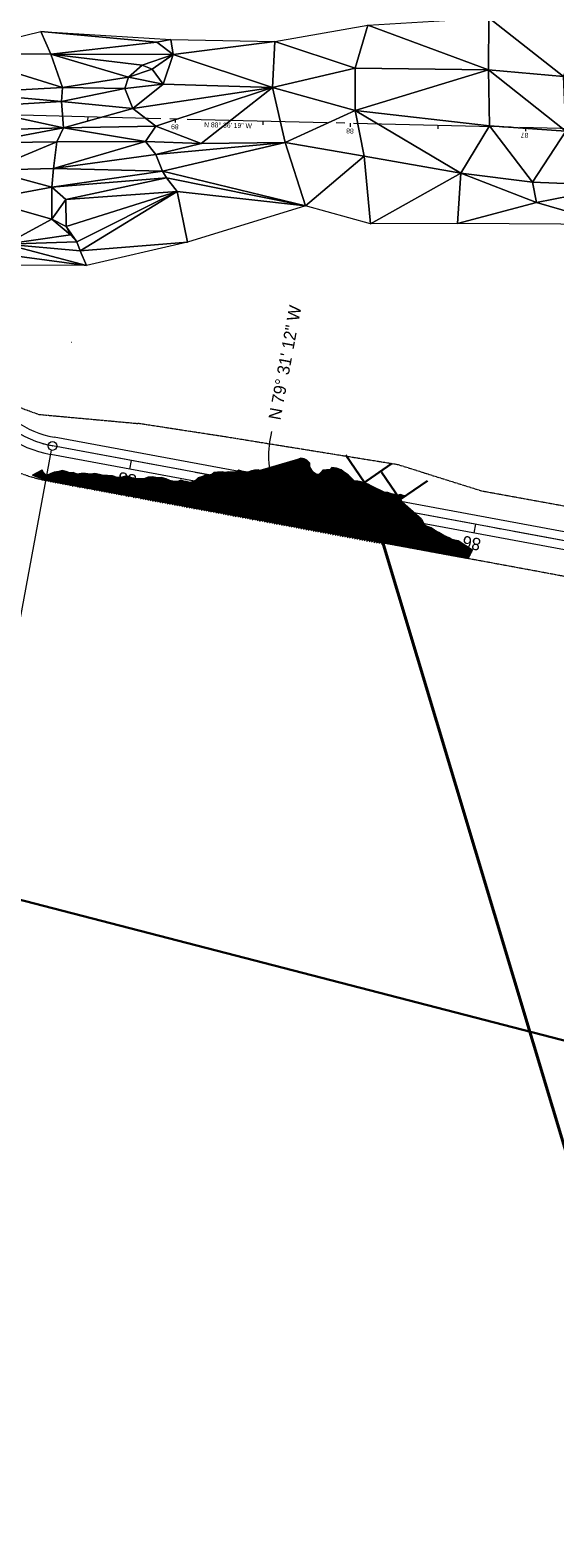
# Model space of a CAD drawing. Extents: x 2399984 to 2508823, y 556481 to 592637.
# Tile 26 of 158: x 2440908 to 2441208, y 559666 to 560526. Entities that reach past the tile are written whole.
import ezdxf
from ezdxf.enums import TextEntityAlignment as Align

# ---------------------------------------------------------------- set-up
doc = ezdxf.new("R2010")
doc.units = 0
doc.header["$MEASUREMENT"] = 0
for name, pattern in [('cl20', [100, 5, -5, 80, -5, 5]), ('cl50', [100, 7.5, -7.5, 70, -7.5, 7.5]), ('constlimit', [0.85, 0.65, -0.1, -0.1]), ('stream', [1.4, 0.7, -0.1, 0.1, -0.1, 0.1, -0.1, 0.1, -0.1])]:
    doc.linetypes.add(name, pattern=pattern)
for name, color, linetype, lineweight in [('DT_X_Triangles', 91, 'Continuous', 0), ('EV_Ecological_Wetlands', 151, 'stream', 13), ('GE_P_CL_20', 7, 'cl20', 13), ('GE_P_CL_50', 7, 'cl50', 13), ('PV_P_Bikeway', 193, 'Continuous', 13), ('RW_P_Const_Limits', 120, 'constlimit', 0), ('SC_Scratch8', 7, 'Continuous', 0), ('VG_P_Cells', 3, 'Continuous', 13), ('VG_P_Cells (Construction)', 3, 'Continuous', 13)]:
    doc.layers.add(name, color=color, linetype=linetype, lineweight=lineweight)
doc.layers.add('GK_Visualization', color=30, linetype='Continuous', lineweight=13, plot=False)
doc.layers.add('SC_Scratch1', color=7, linetype='Continuous', lineweight=0, plot=False)
doc.styles.add('Style-font30', font='font30.shx')
doc.styles.add('Style-font31', font='font31.shx')

# ---------------------------------------------------------------- blocks, each defined once
blk = doc.blocks.new('X_133')
at = {"layer": 'GK_Visualization', "color": 1, "linetype": 'Continuous', "lineweight": 0}
for p, q in [((-0.07, -0.07), (0.07, 0.07)), ((-0.07, 0.07), (0.07, -0.07))]:
    blk.add_line(p, q, dxfattribs=at)
blk = doc.blocks.new('SURVPN-CROSS_57')
at = {"layer": 'GK_Visualization', "color": 30, "linetype": 'Continuous', "lineweight": 0}
for p, q in [((0.07, 0), (-0.07, 0)), ((0, 0.07), (0, -0.07))]:
    blk.add_line(p, q, dxfattribs=at)
blk = doc.blocks.new('SURVPN-CROSS_59')
at = {"layer": 'GK_Visualization', "color": 30, "linetype": 'Continuous', "lineweight": 0}
for p, q in [((0.07, 0), (-0.07, 0)), ((0, 0.07), (0, -0.07))]:
    blk.add_line(p, q, dxfattribs=at)
blk = doc.blocks.new('RMVD_21')
at = {"layer": 'VG_P_Cells', "color": 1, "linetype": 'Continuous', "lineweight": 30}
for p, q in [((-0.267, 0.267), (0.267, -0.267)), ((0.267, 0.267), (-0.267, -0.267))]:
    blk.add_line(p, q, dxfattribs=at)
at = {"layer": 'VG_P_Cells (Construction)', "color": 1, "linetype": 'Continuous', "lineweight": 30}
blk.add_point((0, 0), dxfattribs=at)
blk = doc.blocks.new('RMVD_22')
at = {"layer": 'VG_P_Cells', "color": 1, "linetype": 'Continuous', "lineweight": 30}
for p, q in [((-0.267, 0.267), (0.267, -0.267)), ((0.267, 0.267), (-0.267, -0.267))]:
    blk.add_line(p, q, dxfattribs=at)
at = {"layer": 'VG_P_Cells (Construction)', "color": 1, "linetype": 'Continuous', "lineweight": 30}
blk.add_point((0, 0), dxfattribs=at)

msp = doc.modelspace()

# ---------------------------------------------------------------- hatches: boundary and pattern name
at = {"layer": 'EV_Ecological_Wetlands', "linetype": 'Continuous'}
h = msp.add_hatch(dxfattribs=at)
h.set_pattern_fill('HATCH', color=256, style=0, pattern_type=2)
h.set_pattern_definition([(259.5199, (2441038.4509, 560253.54923), (0.24582953, -0.04547353), [])])
h.paths.add_polyline_path([(2441160.68, 560229.54), (2441152.34, 560234.68), (2441148.85, 560235.54), (2441147.24, 560236.57), (2441144.16, 560237.91), (2441141.32, 560239.61), (2441138.93, 560240.82), (2441137.01, 560242.11), (2441133.9, 560243.26), (2441132.6, 560245.01), (2441131.82, 560246.68), (2441130.93, 560246.64), (2441131.54, 560247.04), (2441118.99, 560258.2), (2441119.28, 560259.29), (2441123.34, 560260.81), (2441121.34, 560260.44), (2441119.67, 560261.26), (2441117.77, 560260.82), (2441116.36, 560261.14), (2441114.26, 560261.53), (2441112.17, 560262.26), (2441110.62, 560262.38), (2441103.09, 560265.87), (2441102.77, 560266.08), (2441101.48, 560266.84), (2441101.37, 560266.91), (2441099.73, 560267.65), (2441096.93, 560268.35), (2441095.15, 560268.83), (2441093.12, 560269.07), (2441091.33, 560270.62), (2441089.55, 560272.46), (2441087.49, 560273.69), (2441085.55, 560275.32), (2441082.88, 560276.24), (2441080.24, 560276.64), (2441079.36, 560275.51), (2441077.21, 560275.26), (2441075.19, 560275.03), (2441074.22, 560273.92), (2441072.87, 560272.52), (2441071.29, 560272.81), (2441069.86, 560273.65), (2441068.85, 560275.13), (2441067.76, 560277.02), (2441067.64, 560279.08), (2441065.91, 560280.69), (2441064.45, 560281.59), (2441062.62, 560281.92), (2441060.75, 560281.2), (2441039.26, 560274.9), (2441038.15, 560275.28), (2441036.11, 560275.01), (2441034.41, 560274.75), (2441032.4, 560273.95), (2441030.89, 560274.17), (2441028.9, 560274.54), (2441027.12, 560275.12), (2441025.79, 560274.17), (2441024.25, 560273.96), (2441022.48, 560273.93), (2441021.01, 560274.08), (2441019.29, 560273.82), (2441017.73, 560274.03), (2441014.97, 560273.97), (2441013.12, 560273.71), (2441011.59, 560272.48), (2441010.58, 560272.33), (2441009.53, 560272.03), (2441007.82, 560272.01), (2441005.82, 560271.29), (2441003.9, 560270.63), (2441002.62, 560269.28), (2441001.02, 560268.67), (2440999.11, 560268.12), (2440997.36, 560268.58), (2440995.7, 560268.79), (2440994.07, 560269.29), (2440992.08, 560268.58), (2440990.17, 560268.67), (2440987.77, 560269.14), (2440985.65, 560270.2), (2440983.06, 560270.89), (2440980.47, 560270.64), (2440978.09, 560271.22), (2440975.43, 560270.99), (2440972.92, 560270.15), (2440970.7, 560270.18), (2440968.27, 560270.36), (2440966.09, 560270.73), (2440963.22, 560271.77), (2440960.3, 560271.02), (2440957.66, 560270.97), (2440954.99, 560271.75), (2440952.1, 560271.96), (2440949.82, 560272.12), (2440947.63, 560272.57), (2440945, 560273.18), (2440942.43, 560272.7), (2440939.59, 560273.14), (2440937.12, 560273.09), (2440934.78, 560272.81), (2440932.49, 560273.7), (2440930.64, 560273.58), (2440928.67, 560274.27), (2440926.38, 560274.95), (2440924.34, 560274.37), (2440921.82, 560273.9), (2440919.39, 560272.99), (2440917.34, 560272.08), (2440915.65, 560273.66), (2440914.82, 560274.99), (2440914.76, 560275.18), (2440914.76, 560275.13), (2440909.32, 560272.25), (2440917.28, 560269.18), (2441109.55, 560233.62), (2441158.1, 560224.64)])
h = msp.add_hatch(dxfattribs=at)
h.set_pattern_fill('HATCH', color=256, style=0, pattern_type=2)
h.set_pattern_definition([(214.5199, (2441027.165, 560264.5859), (0.566692, -0.8239295), [])])
h.paths.add_polyline_path([(2441158.1, 560224.64), (2441160.68, 560229.54), (2441152.34, 560234.68), (2441148.85, 560235.54), (2441147.24, 560236.57), (2441144.16, 560237.91), (2441141.32, 560239.61), (2441138.93, 560240.82), (2441137.01, 560242.11), (2441133.9, 560243.26), (2441132.6, 560245.01), (2441131.82, 560246.68), (2441130.93, 560246.64), (2441131.54, 560247.04), (2441118.99, 560258.2), (2441119.28, 560259.29), (2441123.34, 560260.81), (2441121.34, 560260.44), (2441119.67, 560261.26), (2441117.77, 560260.82), (2441116.36, 560261.14), (2441114.26, 560261.53), (2441112.17, 560262.26), (2441110.62, 560262.38), (2441103.09, 560265.87), (2441102.77, 560266.08), (2441101.48, 560266.84), (2441101.37, 560266.91), (2441099.73, 560267.65), (2441096.93, 560268.35), (2441095.15, 560268.83), (2441093.12, 560269.07), (2441091.33, 560270.62), (2441089.55, 560272.46), (2441087.49, 560273.69), (2441085.55, 560275.32), (2441082.88, 560276.24), (2441080.24, 560276.64), (2441079.36, 560275.51), (2441077.21, 560275.26), (2441075.19, 560275.03), (2441074.22, 560273.92), (2441072.87, 560272.52), (2441071.29, 560272.81), (2441069.86, 560273.65), (2441068.85, 560275.13), (2441067.76, 560277.02), (2441067.64, 560279.08), (2441065.91, 560280.69), (2441064.45, 560281.59), (2441062.62, 560281.92), (2441060.75, 560281.2), (2441039.26, 560274.9), (2441038.15, 560275.28), (2441036.11, 560275.01), (2441034.41, 560274.75), (2441032.4, 560273.95), (2441030.89, 560274.17), (2441028.9, 560274.54), (2441027.12, 560275.12), (2441025.79, 560274.17), (2441024.25, 560273.96), (2441022.48, 560273.93), (2441021.01, 560274.08), (2441019.29, 560273.82), (2441017.73, 560274.03), (2441014.97, 560273.97), (2441013.12, 560273.71), (2441011.59, 560272.48), (2441010.58, 560272.33), (2441009.53, 560272.03), (2441007.82, 560272.01), (2441005.82, 560271.29), (2441003.9, 560270.63), (2441002.62, 560269.28), (2441001.02, 560268.67), (2440999.11, 560268.12), (2440997.36, 560268.58), (2440995.7, 560268.79), (2440994.07, 560269.29), (2440992.08, 560268.58), (2440990.17, 560268.67), (2440987.77, 560269.14), (2440985.65, 560270.2), (2440983.06, 560270.89), (2440980.47, 560270.64), (2440978.09, 560271.22), (2440975.43, 560270.99), (2440972.92, 560270.15), (2440970.7, 560270.18), (2440968.27, 560270.36), (2440966.09, 560270.73), (2440963.22, 560271.77), (2440960.3, 560271.02), (2440957.66, 560270.97), (2440954.99, 560271.75), (2440952.1, 560271.96), (2440949.82, 560272.12), (2440947.63, 560272.57), (2440945, 560273.18), (2440942.43, 560272.7), (2440939.59, 560273.14), (2440937.12, 560273.09), (2440934.78, 560272.81), (2440932.49, 560273.7), (2440930.64, 560273.58), (2440928.67, 560274.27), (2440926.38, 560274.95), (2440924.34, 560274.37), (2440921.82, 560273.9), (2440919.39, 560272.99), (2440917.34, 560272.08), (2440915.65, 560273.66), (2440914.82, 560274.99), (2440914.76, 560275.18), (2440914.76, 560275.13), (2440909.32, 560272.25), (2440917.28, 560269.18), (2441109.55, 560233.62)])
h = msp.add_hatch(dxfattribs=at)
h.set_pattern_fill('HATCH', color=256, style=0, pattern_type=2)
h.set_pattern_definition([(34.4812, (2440976.8402, 560257.9378), (-0.566136, 0.824312), [])])
h.paths.add_polyline_path([(2440917.28, 560269.18), (2440919.18, 560268.45), (2440923.67, 560267.61), (2440964.92, 560259.91), (2441042.77, 560245.37), (2441109.77, 560232.86), (2441109.55, 560233.62)])

# ---------------------------------------------------------------- linework, layer by layer
at = {"layer": 'EV_Ecological_Wetlands', "linetype": 'Continuous', "flags": 128}
for points in [[(2441160.68, 560229.54), (2441152.34, 560234.68), (2441148.85, 560235.54), (2441147.24, 560236.57), (2441144.16, 560237.91), (2441141.32, 560239.61), (2441138.93, 560240.82), (2441137.01, 560242.11), (2441133.9, 560243.26), (2441132.6, 560245.01), (2441131.82, 560246.68), (2441130.93, 560246.64), (2441131.54, 560247.04), (2441118.99, 560258.2), (2441119.28, 560259.29), (2441123.34, 560260.81), (2441121.34, 560260.44), (2441119.67, 560261.26), (2441117.77, 560260.82), (2441116.36, 560261.14), (2441114.26, 560261.53), (2441112.17, 560262.26), (2441110.62, 560262.38), (2441103.09, 560265.87), (2441102.77, 560266.08), (2441101.48, 560266.84), (2441101.37, 560266.91), (2441099.73, 560267.65), (2441096.93, 560268.35), (2441095.15, 560268.83), (2441093.12, 560269.07), (2441091.33, 560270.62), (2441089.55, 560272.46), (2441087.49, 560273.69), (2441085.55, 560275.32), (2441082.88, 560276.24), (2441080.24, 560276.64), (2441079.36, 560275.51), (2441077.21, 560275.26), (2441075.19, 560275.03), (2441074.22, 560273.92), (2441072.87, 560272.52), (2441071.29, 560272.81), (2441069.86, 560273.65), (2441068.85, 560275.13), (2441067.76, 560277.02), (2441067.64, 560279.08), (2441065.91, 560280.69), (2441064.45, 560281.59), (2441062.62, 560281.92), (2441060.75, 560281.2), (2441039.26, 560274.9), (2441038.15, 560275.28), (2441036.11, 560275.01), (2441034.41, 560274.75), (2441032.4, 560273.95), (2441030.89, 560274.17), (2441028.9, 560274.54), (2441027.12, 560275.12), (2441025.79, 560274.17), (2441024.25, 560273.96), (2441022.48, 560273.93), (2441021.01, 560274.08), (2441019.29, 560273.82), (2441017.73, 560274.03), (2441014.97, 560273.97), (2441013.12, 560273.71), (2441011.59, 560272.48), (2441010.58, 560272.33), (2441009.53, 560272.03), (2441007.82, 560272.01), (2441005.82, 560271.29), (2441003.9, 560270.63), (2441002.62, 560269.28), (2441001.02, 560268.67), (2440999.11, 560268.12), (2440997.36, 560268.58), (2440995.7, 560268.79), (2440994.07, 560269.29), (2440992.08, 560268.58), (2440990.17, 560268.67), (2440987.77, 560269.14), (2440985.65, 560270.2), (2440983.06, 560270.89), (2440980.47, 560270.64), (2440978.09, 560271.22), (2440975.43, 560270.99), (2440972.92, 560270.15), (2440970.7, 560270.18), (2440968.27, 560270.36), (2440966.09, 560270.73), (2440963.22, 560271.77), (2440960.3, 560271.02), (2440957.66, 560270.97), (2440954.99, 560271.75), (2440952.1, 560271.96), (2440949.82, 560272.12), (2440947.63, 560272.57), (2440945, 560273.18), (2440942.43, 560272.7), (2440939.59, 560273.14), (2440937.12, 560273.09), (2440934.78, 560272.81), (2440932.49, 560273.7), (2440930.64, 560273.58), (2440928.67, 560274.27), (2440926.38, 560274.95), (2440924.34, 560274.37), (2440921.82, 560273.9), (2440919.39, 560272.99), (2440917.34, 560272.08), (2440915.65, 560273.66), (2440914.82, 560274.99), (2440914.76, 560275.18), (2440914.76, 560275.13), (2440909.32, 560272.25), (2440917.28, 560269.18), (2441109.55, 560233.62), (2441158.1, 560224.64), (2441160.68, 560229.54)], [(2441158.1, 560224.64), (2441160.68, 560229.54), (2441152.34, 560234.68), (2441148.85, 560235.54), (2441147.24, 560236.57), (2441144.16, 560237.91), (2441141.32, 560239.61), (2441138.93, 560240.82), (2441137.01, 560242.11), (2441133.9, 560243.26), (2441132.6, 560245.01), (2441131.82, 560246.68), (2441130.93, 560246.64), (2441131.54, 560247.04), (2441118.99, 560258.2), (2441119.28, 560259.29), (2441123.34, 560260.81), (2441121.34, 560260.44), (2441119.67, 560261.26), (2441117.77, 560260.82), (2441116.36, 560261.14), (2441114.26, 560261.53), (2441112.17, 560262.26), (2441110.62, 560262.38), (2441103.09, 560265.87), (2441102.77, 560266.08), (2441101.48, 560266.84), (2441101.37, 560266.91), (2441099.73, 560267.65), (2441096.93, 560268.35), (2441095.15, 560268.83), (2441093.12, 560269.07), (2441091.33, 560270.62), (2441089.55, 560272.46), (2441087.49, 560273.69), (2441085.55, 560275.32), (2441082.88, 560276.24), (2441080.24, 560276.64), (2441079.36, 560275.51), (2441077.21, 560275.26), (2441075.19, 560275.03), (2441074.22, 560273.92), (2441072.87, 560272.52), (2441071.29, 560272.81), (2441069.86, 560273.65), (2441068.85, 560275.13), (2441067.76, 560277.02), (2441067.64, 560279.08), (2441065.91, 560280.69), (2441064.45, 560281.59), (2441062.62, 560281.92), (2441060.75, 560281.2), (2441039.26, 560274.9), (2441038.15, 560275.28), (2441036.11, 560275.01), (2441034.41, 560274.75), (2441032.4, 560273.95), (2441030.89, 560274.17), (2441028.9, 560274.54), (2441027.12, 560275.12), (2441025.79, 560274.17), (2441024.25, 560273.96), (2441022.48, 560273.93), (2441021.01, 560274.08), (2441019.29, 560273.82), (2441017.73, 560274.03), (2441014.97, 560273.97), (2441013.12, 560273.71), (2441011.59, 560272.48), (2441010.58, 560272.33), (2441009.53, 560272.03), (2441007.82, 560272.01), (2441005.82, 560271.29), (2441003.9, 560270.63), (2441002.62, 560269.28), (2441001.02, 560268.67), (2440999.11, 560268.12), (2440997.36, 560268.58), (2440995.7, 560268.79), (2440994.07, 560269.29), (2440992.08, 560268.58), (2440990.17, 560268.67), (2440987.77, 560269.14), (2440985.65, 560270.2), (2440983.06, 560270.89), (2440980.47, 560270.64), (2440978.09, 560271.22), (2440975.43, 560270.99), (2440972.92, 560270.15), (2440970.7, 560270.18), (2440968.27, 560270.36), (2440966.09, 560270.73), (2440963.22, 560271.77), (2440960.3, 560271.02), (2440957.66, 560270.97), (2440954.99, 560271.75), (2440952.1, 560271.96), (2440949.82, 560272.12), (2440947.63, 560272.57), (2440945, 560273.18), (2440942.43, 560272.7), (2440939.59, 560273.14), (2440937.12, 560273.09), (2440934.78, 560272.81), (2440932.49, 560273.7), (2440930.64, 560273.58), (2440928.67, 560274.27), (2440926.38, 560274.95), (2440924.34, 560274.37), (2440921.82, 560273.9), (2440919.39, 560272.99), (2440917.34, 560272.08), (2440915.65, 560273.66), (2440914.82, 560274.99), (2440914.76, 560275.18), (2440914.76, 560275.13), (2440909.32, 560272.25), (2440917.28, 560269.18), (2441109.55, 560233.62), (2441158.1, 560224.64)]]:
    msp.add_lwpolyline(points, close=True, dxfattribs=at)
at = {"layer": 'GE_P_CL_20'}
msp.add_line((2441277.63, 560468.32), (2440764.12, 560480.82), dxfattribs=at)
at = {"layer": 'GE_P_CL_20', "linetype": 'Continuous'}
for p, q in [((2440940.88, 560476.52), (2440940.83, 560474.52)), ((2440990.86, 560475.3), (2440990.82, 560473.3)), ((2441040.85, 560474.08), (2441040.8, 560472.09)), ((2441090.83, 560472.87), (2441090.79, 560470.87)), ((2441140.82, 560471.65), (2441140.77, 560469.65)), ((2441190.8, 560470.43), (2441190.76, 560468.43))]:
    msp.add_line(p, q, dxfattribs=at)
at = {"layer": 'GE_P_CL_50'}
msp.add_line((2441540.61, 560174.22), (2440920.75, 560288.88), dxfattribs=at)
at = {"layer": 'GE_P_CL_50', "linetype": 'Continuous'}
for p, q in [((2440894.59, 560147.46), (2440920.3, 560286.42)), ((2440965.66, 560280.57), (2440964.75, 560275.66)), ((2441063.99, 560262.38), (2441063.08, 560257.47)), ((2441162.32, 560244.19), (2441161.41, 560239.28))]:
    msp.add_line(p, q, dxfattribs=at)
msp.add_circle((2440920.75, 560288.88), 2.5, dxfattribs=at)
at = {"layer": 'GE_P_CL_50', "extrusion": (0, 0, -1)}
msp.add_arc((-2440931.66, 560347.88), 60, 280.48011, 330.45187, dxfattribs=at)
at = {"layer": 'GE_P_CL_50', "linetype": 'Continuous', "extrusion": (0, 0, -1)}
msp.add_arc((-2441101.33, 560283.31), 56.98, 341.76614, 13.95472, dxfattribs=at)
at = {"layer": 'GK_Visualization', "color": 1, "flags": 128}
msp.add_lwpolyline([(2441570.48, 560159.23, 0.142047), (2441540.61, 560174.22), (2440920.75, 560288.88, -0.221565), (2440879.47, 560318.29, 0.367642), (2440806.46, 560344.98), (2440506.24, 560233.98, -0.370651), (2440432.93, 560261.22), (2440366.26, 560381.79, 0.037029), (2440361.4, 560389.22), (2440318.88, 560444.78), (2440293.97, 560482.32, -0.041128), (2440289.22, 560490.96), (2440256.67, 560563.59)], format="xyb", dxfattribs=at)
at = {"layer": 'GK_Visualization', "color": 30, "extrusion": (0, 0, -1)}
msp.add_arc((-2440931.66, 560347.88), 60, 280.48011, 330.45187, dxfattribs=at)
at = {"layer": 'PV_P_Bikeway'}
for p, q in [((2441541.52, 560179.14), (2440921.66, 560293.8)), ((2441539.7, 560169.3), (2440919.84, 560283.96))]:
    msp.add_line(p, q, dxfattribs=at)
for radius in [65, 55]:
    msp.add_arc((2440931.66, 560347.88), radius, 209.54813, 259.51989, dxfattribs=at)
at = {"layer": 'RW_P_Const_Limits'}
for p, q in [((2440901.25, 560311.15), (2440912.95, 560306.88)), ((2440912.95, 560306.88), (2440969.45, 560301.72)), ((2441018.96, 560294.11), (2440969.45, 560301.72)), ((2441117.86, 560278.17), (2441018.96, 560294.11)), ((2441165.94, 560263.09), (2441117.86, 560278.17)), ((2441242.26, 560209.07), (2440917.11, 560269.21)), ((2441214.97, 560254.16), (2441165.94, 560263.09))]:
    msp.add_line(p, q, dxfattribs=at)
msp.add_arc((2440931.66, 560347.88), 80, 209.54813, 259.51989, dxfattribs=at)
at = {"layer": 'SC_Scratch1', "color": 4, "lineweight": 30}
msp.add_line((2441647.52, 559837.57), (2440280.16, 560190.66), dxfattribs=at)
at = {"layer": 'SC_Scratch8', "color": 2, "lineweight": 40}
msp.add_line((2441107, 560242.08), (2441323.4, 559521.83), dxfattribs=at)

# ---------------------------------------------------------------- block references
at = {"layer": 'GK_Visualization', "color": 30, "linetype": 'Continuous', "lineweight": 0}
for name, p in [('SURVPN-CROSS_59', (2440931.66, 560347.88)), ('SURVPN-CROSS_57', (2440920.75, 560288.88))]:
    msp.add_blockref(name, p, dxfattribs=at)
at = {"layer": 'GK_Visualization', "color": 1, "linetype": 'Continuous', "lineweight": 0}
msp.add_blockref('X_133', (2440920.75, 560288.88), dxfattribs=at)
at = {"layer": 'VG_P_Cells', "color": 1, "linetype": 'Continuous', "lineweight": 30, "xscale": 50.00000000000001, "yscale": 50.00000000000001, "zscale": 50.00000000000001, "rotation": 169.52}
for name, p in [('RMVD_22', (2441098.98, 560268.08)), ('RMVD_21', (2441119.28, 560258.31))]:
    msp.add_blockref(name, p, dxfattribs=at)

# ---------------------------------------------------------------- texts
at = {"layer": 'GE_P_CL_20', "linetype": 'Continuous', "style": 'Style-font31'}
for s, p in [('89', (2440990.71, 560472.3)), ('88', (2441090.67, 560469.87)), ('87', (2441190.36, 560467.44))]:
    msp.add_text(s, height=2.8, rotation=178.60525, dxfattribs=at).set_placement(p, align=Align.CENTER)
msp.add_text('N 88%%d 36\' 19" W', height=2.8, rotation=358.60525, dxfattribs=at).set_placement((2441021.05, 560473.17), align=Align.TOP_CENTER)
at = {"layer": 'GE_P_CL_50', "linetype": 'Continuous', "style": 'Style-font31'}
msp.add_text('N 79%%d 31\' 12" W', height=7, rotation=79.51989, dxfattribs=at).set_placement((2441050.05, 560337.05), align=Align.TOP_CENTER)
for s, p in [('88', (2440964.08, 560273.24)), ('87', (2441061.7, 560255.18)), ('86', (2441160.71, 560236.86))]:
    msp.add_text(s, height=7, rotation=169.51989, dxfattribs=at).set_placement(p, align=Align.CENTER)
at = {"layer": 'GK_Visualization', "color": 1, "style": 'Style-font30'}
msp.add_text('TEMP1002', height=0.14, dxfattribs=at).set_placement((2440920.75, 560288.88), align=Align.RIGHT)

# ---------------------------------------------------------------- meshes
at = {"layer": 'DT_X_Triangles'}
mesh = msp.add_polyface(dxfattribs=at)
corners = [(2441047.76, 560519.57), (2441100.74, 560528.86), (2441093.52, 560504.29), (2441053.71, 560461.94), (2441093.65, 560480.18), (2441098.78, 560454.21), (2441065.28, 560425.78), (2441102.43, 560415.54), (2441169.67, 560503.39), (2441170.21, 560471.44), (2441153.85, 560444.35), (2441169.92, 560532.99), (2441152.06, 560415.73), (2441197.17, 560427.8), (2441240.53, 560415.1), (2441194.87, 560439.39), (2441212.6, 560499.51), (2441213.85, 560468.48), (2441225.51, 560535.63), (2441245.59, 560437.17), (2441264, 560515.22), (2441266.34, 560480.55), (2441258.33, 560463.84), (2441264.63, 560450.74), (2441266.08, 560417.3), (2441299.92, 560386.75), (2441310.63, 560365.99), (2441292.61, 560456.69), (2441301.07, 560490.54), (2441294.04, 560444.64), (2441282, 560428.72), (2441287.45, 560406.86)]
mesh.append_faces([[corners[k] for k in face] for face in [(0, 1, 2), (3, 4, 5), (6, 5, 7), (2, 1, 8), (2, 8, 4), (4, 8, 9), (4, 9, 10), (4, 10, 5), (5, 10, 7), (1, 11, 8), (7, 10, 12), (12, 10, 13), (12, 13, 14), (10, 9, 15), (10, 15, 13), (8, 11, 16), (8, 16, 17), (8, 17, 9), (11, 18, 16), (9, 17, 15), (15, 17, 19), (15, 19, 13), (13, 19, 14), (16, 18, 20), (16, 20, 21), (16, 21, 17), (17, 21, 22), (17, 22, 23), (17, 23, 19), (14, 24, 25), (14, 25, 26), (14, 19, 24), (19, 23, 24), (22, 21, 27), (22, 27, 23), (20, 28, 21), (23, 27, 29), (23, 29, 30), (23, 30, 24), (24, 30, 31), (24, 31, 25), (21, 28, 27)]])
mesh = msp.add_polyface(dxfattribs=at)
corners = [(2440795.54, 560391.91), (2440836.69, 560405.74), (2440940.19, 560391.72), (2440826.8, 560459.21), (2440872.41, 560467.24), (2440881.46, 560461.73), (2440884.41, 560446.11), (2440828.37, 560481.54), (2440870.94, 560490.17), (2440872.47, 560482.16), (2440829.39, 560431.49), (2440881.38, 560429.23), (2440894.14, 560403.93), (2440863.36, 560512.82), (2440914.04, 560525.26), (2440919.74, 560512.32), (2440926.55, 560493.34), (2440925.91, 560485.31), (2440879.89, 560469.03), (2440927.09, 560470.2), (2440920.42, 560436.44), (2440920.44, 560418.17), (2440923.21, 560462.32), (2440921.31, 560447.03), (2440936.53, 560400.17), (2440930.97, 560409.21), (2440934.63, 560405.2), (2440980.28, 560519.14), (2440964.2, 560499.25), (2440985.79, 560441.69), (2440928.32, 560429.35), (2440983.68, 560445.65), (2440928.55, 560414.05), (2440973.85, 560462.45), (2440966.59, 560481.29), (2440962.13, 560492.67), (2440991.98, 560433.92)]
mesh.append_faces([[corners[k] for k in face] for face in [(0, 1, 2), (3, 4, 5), (3, 5, 6), (7, 8, 9), (7, 9, 4), (10, 6, 11), (1, 11, 12), (1, 12, 2), (13, 14, 15), (13, 15, 16), (13, 16, 8), (8, 16, 17), (8, 17, 9), (4, 18, 5), (4, 9, 18), (9, 19, 18), (9, 17, 19), (18, 19, 5), (11, 6, 20), (11, 20, 21), (11, 21, 12), (5, 19, 22), (5, 22, 6), (6, 22, 23), (6, 23, 20), (12, 24, 2), (12, 21, 25), (12, 25, 26), (12, 26, 24), (14, 27, 15), (15, 28, 16), (20, 29, 30), (20, 30, 21), (20, 23, 31), (21, 30, 32), (21, 32, 25), (23, 22, 33), (22, 19, 33), (17, 34, 19), (17, 16, 35), (30, 36, 32), (32, 26, 25)]])
mesh = msp.add_polyface(dxfattribs=at)
corners = [(2440914.04, 560525.26), (2440988.41, 560520.64), (2440980.28, 560519.14), (2440919.74, 560512.32), (2440989.68, 560512.12), (2440972.04, 560506.11), (2440964.2, 560499.25), (2440920.42, 560436.44), (2440983.68, 560445.65), (2440985.79, 560441.69), (2440921.31, 560447.03), (2440979.81, 560455.01), (2440973.85, 560462.45), (2440925.91, 560485.31), (2440962.13, 560492.67), (2440966.59, 560481.29), (2440926.55, 560493.34), (2440927.09, 560470.2), (2440979.75, 560471.31), (2440928.32, 560429.35), (2440991.98, 560433.92), (2440928.55, 560414.05), (2440934.63, 560405.2), (2440936.53, 560400.17), (2440997.81, 560405.13), (2440940.19, 560391.72), (2440983.92, 560495.23), (2440977.63, 560503.74), (2441046.35, 560493.33), (2441005.68, 560461.41), (2441053.71, 560461.94), (2441065.28, 560425.78), (2441047.76, 560519.57), (2441093.52, 560504.29), (2441093.65, 560480.18), (2441098.78, 560454.21)]
mesh.append_faces([[corners[k] for k in face] for face in [(0, 1, 2), (3, 2, 4), (3, 4, 5), (3, 5, 6), (7, 8, 9), (10, 11, 8), (10, 12, 11), (13, 14, 15), (16, 6, 14), (17, 15, 18), (17, 18, 12), (19, 9, 20), (21, 20, 22), (22, 20, 23), (23, 20, 24), (23, 24, 25), (14, 6, 26), (14, 26, 15), (6, 5, 27), (6, 27, 26), (15, 26, 28), (15, 28, 18), (5, 4, 27), (12, 18, 29), (12, 29, 11), (27, 4, 26), (18, 28, 29), (11, 30, 8), (11, 29, 30), (2, 1, 4), (8, 31, 9), (8, 30, 31), (26, 4, 28), (9, 31, 20), (1, 32, 4), (4, 32, 28), (20, 31, 24), (29, 28, 30), (28, 32, 33), (28, 33, 34), (28, 34, 30), (30, 35, 31)]])

doc.saveas('drawing.dxf')
